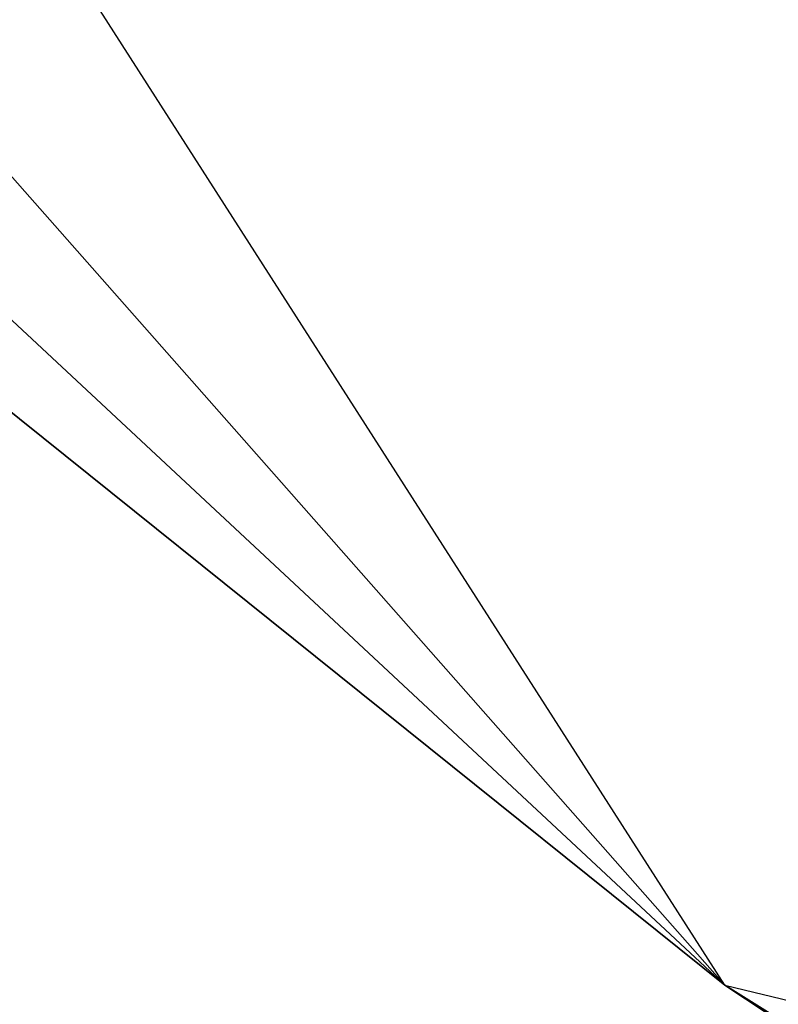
# Model space of a CAD drawing. Extents: x 0 to 206, y 0 to 111.
# Tile 61 of 256: x 53.51639 to 53.52162, y 31.27702 to 31.28379. Entities that reach past the tile are written whole.
import ezdxf

# ---------------------------------------------------------------- set-up
doc = ezdxf.new("R2010")
doc.units = 0
doc.header["$LTSCALE"] = 25.4
doc.layers.get('0').update_dxf_attribs({"color": 13, "linetype": 'CONTINUOUS'})

# ---------------------------------------------------------------- blocks, each defined once
blk = doc.blocks.new('DON-4687_STL')
at = {"color": 18}
mesh = blk.add_polyface(dxfattribs=at)
corners = [(-48.825119, 30.8725586, 51.3715248), (-53.3146553, 34.4753647, 47.5881386), (-52.4184914, 34.2227135, 45.9928017)]
mesh.append_faces([[corners[k] for k in face] for face in [(0, 1, 2)]], dxfattribs={"color": 18})
mesh = blk.add_polyface(dxfattribs=at)
corners = [(-49.7991409, 31.976469, 52.5348854), (-53.3146553, 34.4753647, 47.5881386), (-48.825119, 30.8725586, 51.3715248)]
mesh.append_faces([[corners[k] for k in face] for face in [(0, 1, 2)]], dxfattribs={"color": 18})
mesh = blk.add_polyface(dxfattribs=at)
corners = [(-49.2753525, 31.5748196, 52.9811325), (-49.7991409, 31.976469, 52.5348854), (-48.825119, 30.8725586, 51.3715248)]
mesh.append_faces([[corners[k] for k in face] for face in [(0, 1, 2)]], dxfattribs={"color": 18})
mesh = blk.add_polyface(dxfattribs=at)
corners = [(-40.0061607, 25.383358, 60.8922234), (-48.825119, 30.8725586, 51.3715248), (-39.4300041, 24.6927605, 59.3181152)]
mesh.append_faces([[corners[k] for k in face] for face in [(0, 1, 2)]], dxfattribs={"color": 18})
mesh = blk.add_polyface(dxfattribs=at)
corners = [(-39.4300041, 24.6927605, 59.3181152), (-48.825119, 30.8725586, 51.3715248), (-47.8884659, 30.6451092, 49.7957802)]
mesh.append_faces([[corners[k] for k in face] for face in [(0, 1, 2)]], dxfattribs={"color": 18})
blk = doc.blocks.new('DON-4687')
at = {"color": 0}
blk.add_blockref('DON-4687_STL', (-16.6, 0), dxfattribs=at)
blk = doc.blocks.new('GRUPUJ_1')
at = {"color": 0}
blk.add_blockref('DON-4687', (118.9463669, 0.4045877, -0.0091652), dxfattribs=at)

msp = doc.modelspace()

# ---------------------------------------------------------------- block references
at = {"color": 0}
msp.add_blockref('GRUPUJ_1', (0, 0), dxfattribs=at)

doc.saveas('drawing.dxf')
